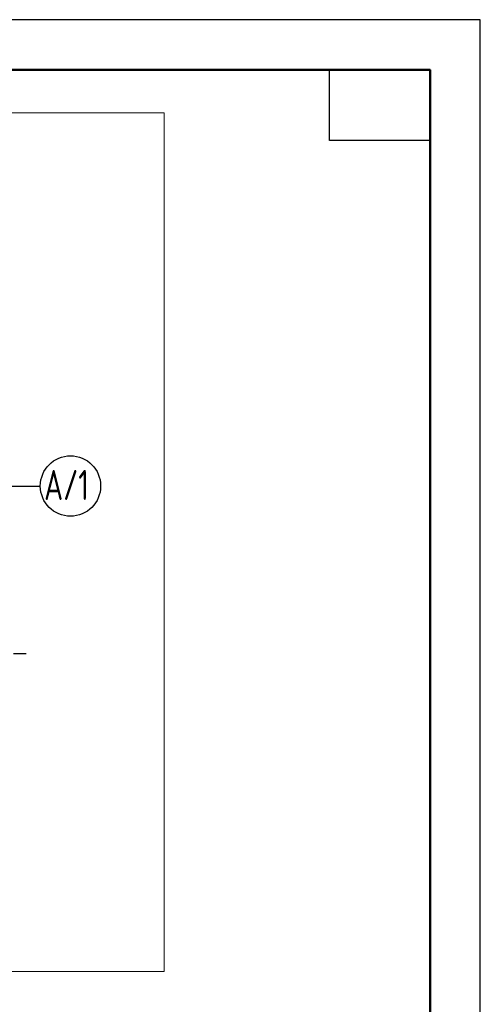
# Model space of a CAD drawing. Header units: millimetres. Extents: x 0 to 42000, y 0 to 29700.
# Tile 16 of 16: x 37418 to 42000, y 19909 to 29700. Entities that reach past the tile are written whole.
import ezdxf

# ---------------------------------------------------------------- set-up
doc = ezdxf.new("R2010")
doc.units = ezdxf.units.MM
doc.linetypes.add('______5', pattern=[1100, 800, -100, 100, -100])
for name, color, linetype, lineweight in [('Standard', 7, 'Continuous', 25), ('Позиционная метка линия выноска', 7, 'Continuous', 13), ('Размерная линия_ общее', 7, 'Continuous', 13)]:
    doc.layers.add(name, color=color, linetype=linetype, lineweight=lineweight)
doc.layers.add('Оси', color=7, linetype='______5')
doc.styles.add('ISOCPEUR', font='txt')

msp = doc.modelspace()

# ---------------------------------------------------------------- linework, layer by layer
at = {"layer": 'Standard', "color": 7, "linetype": 'Continuous', "lineweight": 35, "transparency": 33554687}
for p, q in [((41500, 27600), (41500, 20500)), ((41500, 27200), (41500, 20100))]:
    msp.add_line(p, q, dxfattribs=at)
at = {"layer": 'Standard', "color": 7, "linetype": 'Continuous', "lineweight": 50, "transparency": 33554687}
msp.add_line((41500, 27100), (41500, 23200), dxfattribs=at)
at = {"layer": 'Standard', "color": 7, "linetype": 'Continuous', "lineweight": 25, "transparency": 33554687}
for points in [[(0, 0), (42000, 0), (42000, 29700), (0, 29700), (0, 0)], [(41500, 29200), (41500, 28500), (40500, 28500), (40500, 29200), (41500, 29200)]]:
    msp.add_lwpolyline(points, close=True, dxfattribs=at)
at = {"layer": 'Standard', "color": 7, "linetype": 'Continuous', "lineweight": 50, "transparency": 33554687}
msp.add_lwpolyline([(2000, 29200), (41500, 29200), (41500, 500), (2000, 500), (2000, 29200)], close=True, dxfattribs=at)
at = {"layer": 'Standard', "color": 7, "linetype": 'Continuous', "lineweight": 13, "transparency": 33554687}
msp.add_lwpolyline([(41500, 29200), (23115.2, 29200), (23115.2, 10815.2), (41500, 10815.2), (41500, 29200)], dxfattribs=at)
at = {"layer": 'Оси', "color": 8, "linetype": '______5', "lineweight": -3, "transparency": 33554687}
msp.add_line((36212.4, 25062.8), (37623.5, 25062.8), dxfattribs=at)
at = {"layer": 'Оси', "color": 7, "linetype": 'Continuous', "lineweight": -3, "transparency": 33554687}
msp.add_circle((37923.5, 25062.8), 300, dxfattribs=at)
at = {"layer": 'Позиционная метка линия выноска', "color": 240, "linetype": 'Continuous', "lineweight": 13, "transparency": 33554687}
msp.add_lwpolyline([(38856.7, 20233.2), (38856.7, 28774.9), (26640.7, 28774.9), (26640.7, 20233.2), (38856.7, 20233.2)], dxfattribs=at)
at = {"layer": 'Размерная линия_ общее', "color": 253, "linetype": 'Continuous', "lineweight": -3, "true_color": 0xa0a0a0, "transparency": 33554687}
for p, q in [((37356.9, 25062.8), (37481.8, 25062.8)), ((37356.9, 23396.1), (37481.8, 23396.1))]:
    msp.add_line(p, q, dxfattribs=at)

# ---------------------------------------------------------------- texts
at = {"layer": 'Оси', "color": 7, "linetype": 'Continuous', "lineweight": 25, "transparency": 33554687, "insert": (37661, 24922.8), "char_height": 300, "width": 629.773, "attachment_point": 7, "style": 'ISOCPEUR'}
msp.add_mtext('\\W0.70;А/1', dxfattribs=at)

doc.saveas('drawing.dxf')
